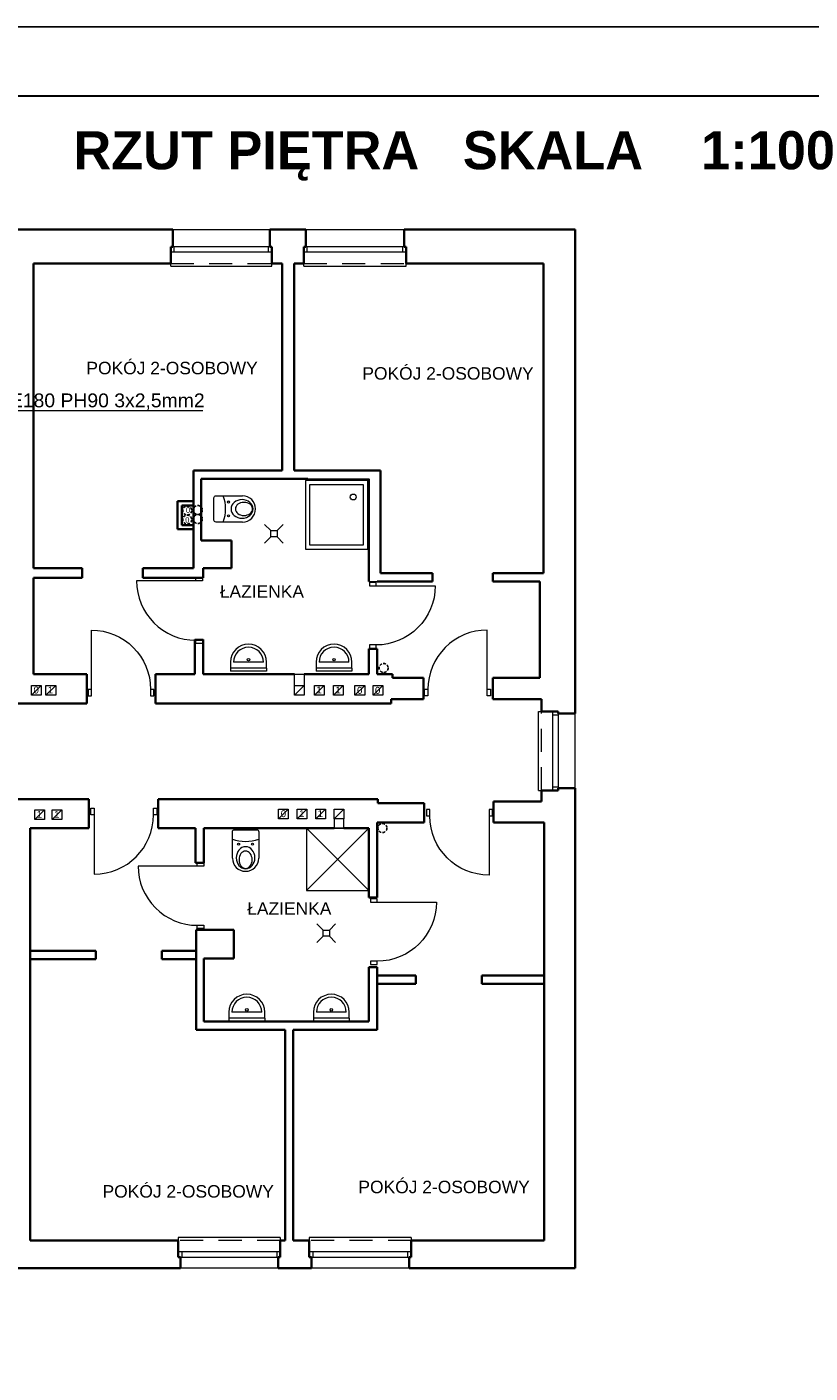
# Model space of a CAD drawing. Header units: millimetres. Extents: x -1249 to 11358, y -460 to 20182.
# Tile 15 of 37: x 6042 to 7173, y 8993 to 10936. Entities that reach past the tile are written whole.
import ezdxf
from ezdxf.enums import TextEntityAlignment as Align

# ---------------------------------------------------------------- set-up
doc = ezdxf.new("R2010")
doc.units = ezdxf.units.MM
doc.linetypes.add('DASHEDX2', pattern=[1.5, 1, -0.5])
doc.linetypes.add('DGN Style 2', pattern=[55.531736, 33.319042, -22.212694])
for name, color, linetype, lineweight in [('dzrwi', 6, 'Continuous', 0), ('inwentaryzacja', 7, 'Continuous', 35), ('KONTURY', 92, 'Continuous', 30), ('OKNA', 3, 'Continuous', 20), ('opis pom', 64, 'Continuous', 13), ('proj.wentylacja', 214, 'Continuous', 25), ('technologia', 160, 'Continuous', 35), ('WYPOSAZENIE', 4, 'Continuous', 0), ('ściana proj. - dział', 255, 'Continuous', 35)]:
    doc.layers.add(name, color=color, linetype=linetype, lineweight=lineweight)
doc.layers.add('i_eE', color=5, linetype='Continuous')
doc.layers.add('opisy', color=7, linetype='Continuous')
doc.styles.add('jagoda-100', font='arial.ttf', dxfattribs={"height": 18})
doc.styles.get("Standard").update_dxf_attribs({"font": 'ARIAL.TTF'})
doc.styles.add('Style-SWISSLT_1250', font='SWISSLT_1250.shx')

# ---------------------------------------------------------------- blocks, each defined once
blk = doc.blocks.new('*U158')
at = {"layer": 'OKNA', "linetype": 'Continuous'}
for p, q in [((-70.5, 26), (69.5, 26)), ((72.5, 1), (-73.5, 1)), ((-68.5, -7), (-68.5, 1)), ((67.5, -7), (67.5, 1)), ((72.5, -7), (-73.5, -7)), ((-73.5, -27), (-73.5, -23)), ((-73.5, -27), (72.5, -27)), ((72.5, -27), (72.5, -23))]:
    blk.add_line(p, q, dxfattribs=at)
at = {"layer": 'OKNA', "linetype": 'DGN Style 2'}
blk.add_line((-73.5, -23), (72.5, -23), dxfattribs=at)
blk = doc.blocks.new('*U157')
at = {"layer": 'OKNA', "linetype": 'Continuous'}
for p, q in [((-72.5, 26), (69.5, 26)), ((72.5, 1), (-75.5, 1)), ((-70.5, -7), (-70.5, 1)), ((67.5, -7), (67.5, 1)), ((72.5, -7), (-75.5, -7)), ((-75.5, -27), (-75.5, -23)), ((-75.5, -27), (72.5, -27)), ((72.5, -27), (72.5, -23))]:
    blk.add_line(p, q, dxfattribs=at)
at = {"layer": 'OKNA', "linetype": 'DGN Style 2'}
blk.add_line((-75.5, -23), (72.5, -23), dxfattribs=at)
blk = doc.blocks.new('*U159')
at = {"layer": 'OKNA', "linetype": 'Continuous'}
for p, q in [((71.5, 1), (-75.5, 1)), ((-72.5, 17), (68.5, 17)), ((-70.5, -7), (-70.5, 1)), ((66.5, -7), (66.5, 1)), ((71.5, -7), (-75.5, -7)), ((-75.5, -27), (-75.5, -23)), ((-75.5, -27), (71.5, -27)), ((71.5, -27), (71.5, -23))]:
    blk.add_line(p, q, dxfattribs=at)
at = {"layer": 'OKNA', "linetype": 'DGN Style 2'}
blk.add_line((-75.5, -23), (71.5, -23), dxfattribs=at)
blk = doc.blocks.new('*U161')
at = {"layer": 'OKNA', "linetype": 'Continuous'}
for p, q in [((-36, 26), (72, 26)), ((75, 1), (-39, 1)), ((-34, -7), (-34, 1)), ((70, -7), (70, 1)), ((75, -7), (-39, -7)), ((-39, -27), (-39, -23)), ((-39, -27), (75, -27)), ((75, -27), (75, -23))]:
    blk.add_line(p, q, dxfattribs=at)
at = {"layer": 'OKNA', "linetype": 'DGN Style 2'}
blk.add_line((-39, -23), (75, -23), dxfattribs=at)
blk = doc.blocks.new('A$C5D6B6965')
at = {"layer": 'WYPOSAZENIE'}
for p, q in [((15, 30), (0, 45)), ((30, 30), (45, 45)), ((15, 15), (0, 0)), ((15, 30), (30, 30)), ((15, 15), (15, 30)), ((30, 15), (15, 15)), ((30, 30), (30, 15)), ((30, 15), (45, 0))]:
    blk.add_line(p, q, dxfattribs=at)

msp = doc.modelspace()

# ---------------------------------------------------------------- linework, layer by layer
at = {"layer": 'dzrwi'}
for p, q in [((6447.892, 10283.974), (6535.892, 10283.974)), ((6286.174, 10136.625), (6200.674, 10136.625)), ((6286.174, 10136.625), (6286.174, 10141.375)), ((6286.174, 10141.375), (6295.674, 10141.375)), ((6295.674, 10136.625), (6286.174, 10136.625)), ((6295.674, 10141.375), (6295.674, 10136.625)), ((6535.892, 10135.974), (6547.892, 10135.974)), ((6546.265, 10129.789), (6631.765, 10129.789)), ((6135.421, 9980.219), (6135.421, 10065.719)), ((6706.673, 9980.332), (6706.673, 10065.832)), ((6296.892, 10051.974), (6284.892, 10051.974)), ((6286.174, 10046.375), (6286.174, 10051.125)), ((6286.174, 10051.125), (6295.674, 10051.125)), ((6295.674, 10046.375), (6286.174, 10046.375)), ((6295.674, 10051.125), (6295.674, 10046.375)), ((6336.277, 10019.512), (6336.277, 10006.531)), ((6336.277, 10010.872), (6336.277, 10006.531)), ((6388.117, 10010.872), (6336.277, 10010.872)), ((6388.117, 10006.531), (6336.277, 10006.531)), ((6383.797, 10019.512), (6340.597, 10019.512)), ((6388.117, 10010.872), (6388.117, 10019.512)), ((6388.117, 10010.872), (6388.117, 10006.531)), ((6459.68, 10019.512), (6459.68, 10006.531)), ((6459.68, 10010.872), (6459.68, 10006.531)), ((6511.52, 10010.872), (6459.68, 10010.872)), ((6511.52, 10006.531), (6459.68, 10006.531)), ((6507.2, 10019.512), (6464, 10019.512)), ((6511.52, 10010.872), (6511.52, 10019.512)), ((6511.52, 10010.872), (6511.52, 10006.531)), ((6048.892, 9971.974), (6062.892, 9985.974)), ((6048.892, 9971.974), (6062.892, 9985.974)), ((6069.892, 9971.974), (6083.892, 9985.974)), ((6069.892, 9971.974), (6083.892, 9985.974)), ((6428.607, 9971.974), (6442.607, 9985.974)), ((6428.607, 9971.974), (6442.607, 9985.974)), ((6457.503, 9971.974), (6471.503, 9985.974)), ((6457.503, 9971.974), (6471.503, 9985.974)), ((6485.054, 9971.974), (6499.054, 9985.974)), ((6485.054, 9971.974), (6499.054, 9985.974)), ((6515.892, 9971.974), (6529.892, 9985.974)), ((6541.892, 9971.974), (6555.892, 9985.974)), ((6616.423, 9970.832), (6616.423, 9980.332)), ((6616.423, 9980.332), (6621.173, 9980.332)), ((6621.173, 9970.832), (6616.423, 9970.832)), ((6621.173, 9980.332), (6621.173, 9970.832)), ((6706.673, 9970.832), (6706.673, 9980.332)), ((6706.673, 9980.332), (6711.423, 9980.332)), ((6711.423, 9970.832), (6706.673, 9970.832)), ((6711.423, 9980.332), (6711.423, 9970.832)), ((6053.892, 9792.474), (6067.892, 9806.474)), ((6053.892, 9792.474), (6067.892, 9806.474)), ((6078.892, 9792.474), (6092.892, 9806.474)), ((6078.892, 9792.474), (6092.892, 9806.474)), ((6134.795, 9808.575), (6139.545, 9808.575)), ((6134.795, 9799.075), (6134.795, 9808.575)), ((6139.545, 9799.075), (6134.795, 9799.075)), ((6139.545, 9808.575), (6139.545, 9799.075)), ((6139.545, 9799.075), (6139.545, 9713.575)), ((6225.045, 9808.575), (6229.795, 9808.575)), ((6225.045, 9799.075), (6225.045, 9808.575)), ((6229.795, 9799.075), (6225.045, 9799.075)), ((6229.795, 9808.575), (6229.795, 9799.075)), ((6405.598, 9793.474), (6419.598, 9807.474)), ((6432.398, 9793.474), (6446.398, 9807.474)), ((6432.398, 9793.474), (6446.398, 9807.474)), ((6459.198, 9793.474), (6473.198, 9807.474)), ((6459.198, 9793.474), (6473.198, 9807.474)), ((6485.892, 9793.474), (6499.892, 9807.474)), ((6485.892, 9793.474), (6499.892, 9807.474)), ((6709.372, 9797.521), (6709.372, 9712.021)), ((6445.892, 9689.974), (6535.892, 9779.974)), ((6445.892, 9779.974), (6535.892, 9689.974)), ((6288.284, 9725.224), (6202.784, 9725.224)), ((6288.284, 9725.224), (6288.284, 9729.974)), ((6288.284, 9729.974), (6297.784, 9729.974)), ((6297.784, 9725.224), (6288.284, 9725.224)), ((6297.784, 9729.974), (6297.784, 9725.224)), ((6547.892, 9673.293), (6633.392, 9673.293)), ((6288.284, 9634.974), (6288.284, 9639.724)), ((6288.284, 9639.724), (6297.784, 9639.724)), ((6297.784, 9639.724), (6297.784, 9634.974)), ((6297.784, 9634.974), (6288.284, 9634.974)), ((6333.834, 9514.271), (6333.834, 9501.29)), ((6333.834, 9505.631), (6333.834, 9501.29)), ((6385.674, 9505.631), (6333.834, 9505.631)), ((6385.674, 9501.29), (6333.834, 9501.29)), ((6381.354, 9514.271), (6338.154, 9514.271)), ((6385.674, 9505.631), (6385.674, 9514.271)), ((6385.674, 9505.631), (6385.674, 9501.29)), ((6455.82, 9514.271), (6455.82, 9501.29)), ((6455.82, 9505.631), (6455.82, 9501.29)), ((6507.66, 9505.631), (6455.82, 9505.631)), ((6507.66, 9501.29), (6455.82, 9501.29)), ((6503.34, 9514.271), (6460.14, 9514.271)), ((6507.66, 9505.631), (6507.66, 9514.271)), ((6507.66, 9505.631), (6507.66, 9501.29))]:
    msp.add_line(p, q, dxfattribs=at)
for points in [[(6444.277, 10182.632), (6534.277, 10182.632), (6534.277, 10281.632), (6444.277, 10281.632)], [(6450.277, 10188.632), (6528.277, 10188.632), (6528.277, 10275.632), (6450.277, 10275.632)], [(6445.892, 9689.974), (6535.892, 9689.974), (6535.892, 9779.974), (6445.892, 9779.974)]]:
    msp.add_lwpolyline(points, close=True, dxfattribs=at)
for points in [[(6353.345, 10221.634), (6315.345, 10221.634, -0.41421356), (6312.345, 10224.634), (6312.345, 10256.634, -0.41421356), (6315.345, 10259.634), (6353.345, 10259.634)], [(6338.978, 9736.684), (6338.978, 9774.684, -0.41421356), (6341.978, 9777.684), (6373.978, 9777.684, -0.41421356), (6376.978, 9774.684), (6376.978, 9736.684)]]:
    msp.add_lwpolyline(points, format="xyb", dxfattribs=at)
at = {"layer": 'dzrwi', "flags": 128}
for points in [[(6536.765, 10134.539), (6536.765, 10129.789), (6546.265, 10129.789), (6546.265, 10134.539)], [(6536.765, 10044.289), (6536.765, 10039.539), (6546.265, 10039.539), (6546.265, 10044.289)], [(6048.892, 9985.974), (6062.892, 9985.974), (6062.892, 9971.974), (6048.892, 9971.974)], [(6048.892, 9985.974), (6062.892, 9985.974), (6062.892, 9971.974), (6048.892, 9971.974)], [(6069.892, 9985.974), (6083.892, 9985.974), (6083.892, 9971.974), (6069.892, 9971.974)], [(6069.892, 9985.974), (6083.892, 9985.974), (6083.892, 9971.974), (6069.892, 9971.974)], [(6130.671, 9970.719), (6135.421, 9970.719), (6135.421, 9980.219), (6130.671, 9980.219)], [(6220.921, 9970.719), (6225.671, 9970.719), (6225.671, 9980.219), (6220.921, 9980.219)], [(6428.607, 9985.974), (6442.607, 9985.974), (6442.607, 9971.974), (6428.607, 9971.974)], [(6428.607, 9985.974), (6442.607, 9985.974), (6442.607, 9971.974), (6428.607, 9971.974)], [(6457.503, 9985.974), (6471.503, 9985.974), (6471.503, 9971.974), (6457.503, 9971.974)], [(6457.503, 9985.974), (6471.503, 9985.974), (6471.503, 9971.974), (6457.503, 9971.974)], [(6485.054, 9985.974), (6499.054, 9985.974), (6499.054, 9971.974), (6485.054, 9971.974)], [(6485.054, 9985.974), (6499.054, 9985.974), (6499.054, 9971.974), (6485.054, 9971.974)], [(6515.892, 9985.974), (6529.892, 9985.974), (6529.892, 9971.974), (6515.892, 9971.974)], [(6541.892, 9985.974), (6555.892, 9985.974), (6555.892, 9971.974), (6541.892, 9971.974)], [(6053.892, 9806.474), (6067.892, 9806.474), (6067.892, 9792.474), (6053.892, 9792.474)], [(6053.892, 9806.474), (6067.892, 9806.474), (6067.892, 9792.474), (6053.892, 9792.474)], [(6078.892, 9806.474), (6092.892, 9806.474), (6092.892, 9792.474), (6078.892, 9792.474)], [(6078.892, 9806.474), (6092.892, 9806.474), (6092.892, 9792.474), (6078.892, 9792.474)], [(6405.598, 9807.474), (6419.598, 9807.474), (6419.598, 9793.474), (6405.598, 9793.474)], [(6432.398, 9807.474), (6446.398, 9807.474), (6446.398, 9793.474), (6432.398, 9793.474)], [(6432.398, 9807.474), (6446.398, 9807.474), (6446.398, 9793.474), (6432.398, 9793.474)], [(6459.198, 9807.474), (6473.198, 9807.474), (6473.198, 9793.474), (6459.198, 9793.474)], [(6459.198, 9807.474), (6473.198, 9807.474), (6473.198, 9793.474), (6459.198, 9793.474)], [(6485.892, 9807.474), (6499.892, 9807.474), (6499.892, 9793.474), (6485.892, 9793.474)], [(6485.892, 9807.474), (6499.892, 9807.474), (6499.892, 9793.474), (6485.892, 9793.474)], [(6623.872, 9807.021), (6619.122, 9807.021), (6619.122, 9797.521), (6623.872, 9797.521)], [(6714.122, 9807.021), (6709.372, 9807.021), (6709.372, 9797.521), (6714.122, 9797.521)], [(6538.392, 9678.043), (6538.392, 9673.293), (6547.892, 9673.293), (6547.892, 9678.043)], [(6538.392, 9587.793), (6538.392, 9583.043), (6547.892, 9583.043), (6547.892, 9587.793)]]:
    msp.add_lwpolyline(points, close=True, dxfattribs=at)
for points in [[(6428.607, 9985.974), (6428.607, 10001.974), (6442.607, 10001.974), (6442.607, 9985.974)], [(6485.892, 9793.474), (6485.892, 9779.974), (6499.892, 9779.974), (6499.892, 9793.474)]]:
    msp.add_lwpolyline(points, dxfattribs=at)
at = {"layer": 'dzrwi'}
for centre, radius in [((6513.384, 10257.843), 4.24), ((6513.384, 10257.843), 4.24), ((6333.345, 10250.634), 1.449), ((6333.345, 10230.634), 1.449), ((6362.197, 10022.988), 1.808), ((6485.6, 10022.988), 1.808), ((6347.978, 9756.684), 1.449), ((6367.978, 9756.684), 1.449), ((6359.754, 9517.747), 1.808), ((6481.74, 9517.747), 1.808)]:
    msp.add_circle(centre, radius, dxfattribs=at)
for centre, radius, start, end in [((6274.351, 10240.634), 54.824, 339.722814, 20.277186), ((6353.345, 10240.634), 19, 270, 90), ((6362.197, 10019.512), 25.92, 0, 180), ((6485.6, 10019.512), 25.92, 0, 180), ((6362.197, 10019.512), 21.6, 0, 180), ((6485.6, 10019.512), 21.6, 0, 180), ((6357.978, 9815.678), 54.824, 249.722814, 290.277186), ((6357.978, 9736.684), 19, 180, 0), ((6359.754, 9514.271), 25.92, 0, 180), ((6481.74, 9514.271), 25.92, 0, 180), ((6359.754, 9514.271), 21.6, 0, 180), ((6481.74, 9514.271), 21.6, 0, 180)]:
    msp.add_arc(centre, radius, start, end, dxfattribs=at)
at = {"layer": 'dzrwi', "extrusion": (0, 0, -1)}
for centre, start, end in [((-6546.265, 10129.789), 180, 270), ((-6135.421, 9980.219), 90, 180), ((-6709.372, 9797.521), 270, 0), ((-6547.892, 9673.293), 180, 270)]:
    msp.add_arc(centre, 85.5, start, end, dxfattribs=at)
for centre, major_axis, ratio in [((6352.921, 10240.634), (15.94, 0), 0.84303386), ((6355.659, 10240.634), (12.457, 0), 0.76034817), ((6357.978, 9737.108), (0, -15.94), 0.84303386), ((6357.978, 9734.371), (0, -12.457), 0.76034817)]:
    msp.add_ellipse(centre, major_axis=major_axis, ratio=ratio, dxfattribs=at)
at = {"layer": 'dzrwi'}
for centre, major_axis, start_param, end_param in [((6286.174, 10136.625), (-60.458, 60.458), 0.78539816, 2.35619449), ((6706.673, 9980.332), (60.458, 60.458), 0.78539816, 2.35619449), ((6139.545, 9799.075), (60.458, 60.458), 3.92699082, 5.49778714), ((6288.284, 9725.224), (-60.458, 60.458), 0.78539816, 2.35619449)]:
    msp.add_ellipse(centre, major_axis=major_axis, ratio=1, start_param=start_param, end_param=end_param, dxfattribs=at)
at = {"layer": 'i_eE', "lineweight": 9}
msp.add_lwpolyline([(5913.842, 10382.815), (6296.51, 10382.815)], dxfattribs=at)
at = {"layer": 'inwentaryzacja'}
for p, q in [((5820.892, 10643.974), (6252.892, 10643.974)), ((6252.892, 10618.974), (6252.892, 10643.974)), ((6392.892, 10643.974), (6444.892, 10643.974)), ((6392.892, 10618.974), (6392.892, 10643.974)), ((6444.892, 10618.974), (6444.892, 10643.974)), ((6586.892, 10643.974), (6833.892, 10643.974)), ((6586.892, 10618.974), (6586.892, 10643.974)), ((6833.892, 10643.974), (6833.892, 9945.474)), ((6249.892, 10594.974), (6249.892, 10618.974)), ((6249.892, 10618.974), (6252.892, 10618.974)), ((6249.892, 10610.974), (6249.892, 10618.974)), ((6395.892, 10618.974), (6392.892, 10618.974)), ((6395.892, 10594.974), (6395.892, 10618.974)), ((6395.892, 10610.974), (6395.892, 10618.974)), ((6441.892, 10594.974), (6441.892, 10618.974)), ((6441.892, 10618.974), (6444.892, 10618.974)), ((6441.892, 10610.974), (6441.892, 10618.974)), ((6589.892, 10618.974), (6586.892, 10618.974)), ((6589.892, 10594.974), (6589.892, 10618.974)), ((6589.892, 10610.974), (6589.892, 10618.974)), ((6051.892, 10154.974), (6051.892, 10594.974)), ((6051.892, 10594.974), (6249.892, 10594.974)), ((6395.892, 10594.974), (6410.892, 10594.974)), ((6410.892, 10295.974), (6410.892, 10594.974)), ((6427.892, 10295.974), (6427.892, 10594.974)), ((6427.892, 10594.974), (6441.892, 10594.974)), ((6589.892, 10594.974), (6787.892, 10594.974)), ((6787.892, 10594.974), (6787.892, 10147.974)), ((6282.892, 10295.974), (6410.892, 10295.974)), ((6282.892, 10154.974), (6282.892, 10295.974)), ((6293.892, 10283.974), (6447.892, 10283.974)), ((6293.892, 10283.974), (6293.892, 10194.974)), ((6427.892, 10295.974), (6552.892, 10295.974)), ((6535.892, 10283.974), (6535.892, 10135.974)), ((6552.892, 10295.974), (6552.892, 10147.974)), ((6293.892, 10194.974), (6337.892, 10194.974)), ((6337.892, 10194.974), (6337.892, 10154.974)), ((6051.892, 10154.974), (6121.892, 10154.974)), ((6121.892, 10140.974), (6121.892, 10154.974)), ((6209.892, 10154.974), (6209.892, 10140.974)), ((6209.892, 10154.974), (6282.892, 10154.974)), ((6296.892, 10140.974), (6296.892, 10154.974)), ((6337.892, 10154.974), (6296.892, 10154.974)), ((6552.892, 10147.974), (6627.892, 10147.974)), ((6627.892, 10147.974), (6627.892, 10135.974)), ((6627.892, 10147.974), (6627.892, 10135.974)), ((6714.892, 10147.974), (6787.892, 10147.974)), ((6714.892, 10147.974), (6714.892, 10135.974)), ((6051.892, 10001.974), (6051.892, 10140.974)), ((6051.892, 10140.974), (6121.892, 10140.974)), ((6296.892, 10140.974), (6209.892, 10140.974)), ((6547.892, 10135.974), (6627.892, 10135.974)), ((6714.892, 10135.974), (6782.892, 10135.974)), ((6782.892, 10135.974), (6782.892, 9996.974)), ((6284.892, 10001.974), (6284.892, 10051.974)), ((6296.892, 10001.974), (6296.892, 10051.974)), ((6535.892, 10038.572), (6547.892, 10038.572)), ((6535.892, 10038.572), (6535.892, 10001.974)), ((6547.892, 10038.572), (6547.892, 10001.974)), ((6051.892, 10001.974), (6128.892, 10001.974)), ((6128.892, 10001.974), (6128.892, 9959.974)), ((6227.892, 10001.974), (6227.892, 9959.974)), ((6227.892, 10001.974), (6284.892, 10001.974)), ((6296.892, 10001.974), (6428.607, 10001.974)), ((6442.607, 10001.974), (6535.892, 10001.974)), ((6547.892, 10001.974), (6569.892, 10001.974)), ((6569.892, 10001.974), (6569.892, 9996.974)), ((6569.892, 9996.974), (6614.892, 9996.974)), ((6614.892, 9996.974), (6614.892, 9965.974)), ((6714.892, 9996.974), (6714.892, 9965.974)), ((6714.892, 9996.974), (6782.892, 9996.974)), ((6128.892, 9959.974), (5961.892, 9959.974)), ((6567.892, 9959.974), (6227.892, 9959.974)), ((6567.892, 9965.974), (6567.892, 9959.974)), ((6614.892, 9965.974), (6567.892, 9965.974)), ((6714.892, 9965.974), (6784.892, 9965.974)), ((6784.892, 9965.974), (6784.892, 9948.474)), ((6784.892, 9948.474), (6808.892, 9948.474)), ((6800.892, 9948.474), (6808.892, 9948.474)), ((6808.892, 9948.474), (6808.892, 9945.474)), ((6808.892, 9945.474), (6833.892, 9945.474)), ((6784.892, 9834.474), (6784.892, 9818.474)), ((6784.892, 9834.474), (6808.892, 9834.474)), ((6800.892, 9834.474), (6808.892, 9834.474)), ((6808.892, 9837.474), (6833.892, 9837.474)), ((6808.892, 9834.474), (6808.892, 9837.474)), ((6833.892, 9837.474), (6833.892, 9144.974)), ((5966.892, 9821.974), (6131.892, 9821.974)), ((6131.892, 9821.974), (6131.892, 9779.974)), ((6231.892, 9821.974), (6231.892, 9779.974)), ((6231.892, 9821.974), (6548.892, 9821.974)), ((6548.892, 9821.974), (6548.892, 9815.974)), ((6548.892, 9815.974), (6615.892, 9815.974)), ((6615.892, 9815.974), (6615.892, 9787.974)), ((6715.892, 9818.474), (6715.892, 9787.974)), ((6715.892, 9818.474), (6784.892, 9818.474)), ((6046.892, 9779.974), (6131.892, 9779.974)), ((6046.892, 9779.974), (6046.892, 9184.974)), ((6231.892, 9779.974), (6285.892, 9779.974)), ((6285.892, 9729.974), (6285.892, 9779.974)), ((6297.892, 9779.974), (6485.892, 9779.974)), ((6297.892, 9729.974), (6297.892, 9779.974)), ((6499.892, 9779.974), (6535.892, 9779.974)), ((6535.892, 9732.974), (6535.892, 9779.974)), ((6547.892, 9787.974), (6615.892, 9787.974)), ((6547.892, 9732.974), (6547.892, 9787.974)), ((6715.892, 9787.974), (6788.892, 9787.974)), ((6788.892, 9643.974), (6788.892, 9787.974)), ((6285.892, 9729.974), (6297.892, 9729.974)), ((6788.892, 9643.974), (6788.892, 9184.974)), ((6340.892, 9632.974), (6286.892, 9632.974)), ((6286.892, 9632.974), (6286.892, 9488.974)), ((6340.892, 9591.974), (6340.892, 9632.974)), ((6297.892, 9591.974), (6297.892, 9500.974)), ((6297.892, 9591.974), (6340.892, 9591.974)), ((6535.892, 9579.081), (6535.892, 9500.974)), ((6535.892, 9579.081), (6547.892, 9579.081)), ((6547.892, 9579.081), (6547.892, 9488.974)), ((6297.892, 9500.974), (6448.892, 9500.974)), ((6448.892, 9500.974), (6535.892, 9500.974)), ((6414.892, 9488.974), (6286.892, 9488.974)), ((6414.892, 9184.974), (6414.892, 9488.974)), ((6426.892, 9488.974), (6547.892, 9488.974)), ((6426.892, 9184.974), (6426.892, 9488.974)), ((6046.892, 9184.974), (6260.892, 9184.974)), ((6260.892, 9184.974), (6260.892, 9160.974)), ((6407.892, 9184.974), (6414.892, 9184.974)), ((6407.892, 9184.974), (6407.892, 9160.974)), ((6426.892, 9184.974), (6449.892, 9184.974)), ((6449.892, 9184.974), (6449.892, 9160.974)), ((6596.892, 9184.974), (6788.892, 9184.974)), ((6596.892, 9184.974), (6596.892, 9160.974)), ((6260.892, 9168.974), (6260.892, 9160.974)), ((6260.892, 9160.974), (6263.892, 9160.974)), ((6263.892, 9160.974), (6263.892, 9144.974)), ((6404.892, 9160.974), (6404.892, 9144.974)), ((6407.892, 9160.974), (6404.892, 9160.974)), ((6407.892, 9168.974), (6407.892, 9160.974)), ((6449.892, 9168.974), (6449.892, 9160.974)), ((6449.892, 9160.974), (6452.892, 9160.974)), ((6452.892, 9160.974), (6452.892, 9144.974)), ((6593.892, 9160.974), (6593.892, 9144.974)), ((6596.892, 9160.974), (6593.892, 9160.974)), ((6596.892, 9168.974), (6596.892, 9160.974)), ((5829.892, 9144.974), (6263.892, 9144.974)), ((6404.892, 9144.974), (6452.892, 9144.974)), ((6593.892, 9144.974), (6833.892, 9144.974))]:
    msp.add_line(p, q, dxfattribs=at)
at = {"layer": 'KONTURY', "color": 0}
msp.add_lwpolyline([(8143.987, 8066.284), (8143.987, 10836.284), (1548.44, 10836.284), (1548.44, 8066.284)], close=True, dxfattribs=at)
at = {"layer": 'opisy'}
msp.add_lwpolyline([(8252.978, 7966.284), (8252.978, 10936.284), (1413.463, 10936.284), (1413.463, 7966.284)], close=True, dxfattribs=at)
at = {"layer": 'proj.wentylacja', "linetype": 'DASHEDX2', "ltscale": 4}
for centre in [(6273.706, 10238.353), (6289.092, 10239.052), (6273.706, 10225.353), (6289.092, 10226.052), (6557.296, 10011.048), (6555.553, 9780.075)]:
    msp.add_circle(centre, 6.5, dxfattribs=at)
at = {"layer": 'ściana proj. - dział'}
for p, q in [((6259.945, 10211.343), (6259.945, 10251.745)), ((6259.945, 10251.745), (6282.314, 10251.745)), ((6265.945, 10217.343), (6265.945, 10245.745)), ((6265.945, 10245.745), (6282.314, 10245.745)), ((6259.945, 10211.343), (6282.314, 10211.343)), ((6265.945, 10217.343), (6282.314, 10217.343)), ((6535.892, 9740.974), (6535.892, 9679.974)), ((6547.892, 9740.974), (6547.892, 9679.974)), ((6535.892, 9689.974), (6535.892, 9679.974)), ((6535.892, 9679.974), (6547.892, 9679.974)), ((6046.892, 9602.858), (6141.892, 9602.858)), ((6141.892, 9590.858), (6141.892, 9602.858)), ((6236.892, 9602.858), (6286.892, 9602.858)), ((6236.892, 9590.858), (6236.892, 9602.858)), ((6046.892, 9590.858), (6141.892, 9590.858)), ((6236.892, 9590.858), (6286.892, 9590.858)), ((6547.892, 9567.439), (6603.892, 9567.439)), ((6603.892, 9555.439), (6603.892, 9567.439)), ((6698.892, 9567.439), (6788.892, 9567.439)), ((6698.892, 9555.439), (6698.892, 9567.439)), ((6547.892, 9555.439), (6603.892, 9555.439)), ((6698.892, 9555.439), (6788.892, 9555.439))]:
    msp.add_line(p, q, dxfattribs=at)

# ---------------------------------------------------------------- block references
at = {"layer": 'dzrwi'}
for name, p in [('*U158', (6323.395, 10617.972)), ('*U157', (6517.395, 10617.972))]:
    msp.add_blockref(name, p, dxfattribs=at)
at = {"layer": 'dzrwi', "extrusion": (0, 0, -1), "rotation": 90}
msp.add_blockref('*U161', (-6807.89, 9873.478), dxfattribs=at)
at = {"layer": 'dzrwi', "rotation": 180}
for p in [(6332.388, 9161.976), (6521.388, 9161.976)]:
    msp.add_blockref('*U159', p, dxfattribs=at)
at = {"layer": 'technologia', "xscale": 0.6000000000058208, "yscale": 0.6000000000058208, "zscale": 0.6000000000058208}
for p in [(6385.362, 10191.318), (6460.86, 9614.854)]:
    msp.add_blockref('A$C5D6B6965', p, dxfattribs=at)

# ---------------------------------------------------------------- texts
at = {"layer": 'dzrwi', "style": 'Style-SWISSLT_1250'}
for s, p in [('0', (6055.808, 9979.274)), ('0', (6055.808, 9979.274)), ('1', (6076.312, 9979.274)), ('1', (6463.924, 9979.274)), ('1', (6491.474, 9979.274)), ('0', (6522.732, 9978.818)), ('0', (6548.593, 9978.818)), ('1', (6060.625, 9799.877)), ('1', (6085.625, 9799.877)), ('0', (6412.61, 9800.798)), ('1', (6439.132, 9800.877)), ('1', (6465.932, 9800.877))]:
    msp.add_text(s, height=10, dxfattribs=at).set_placement(p, align=Align.MIDDLE_CENTER)
at = {"layer": 'i_eE', "lineweight": 9, "insert": (5913.842, 10407.27), "char_height": 20, "width": 390.49446, "attachment_point": 1}
msp.add_mtext('NHXH FE180 PH90 3x2,5mm2\\Pk-k: WPP', dxfattribs=at)
at = {"layer": 'inwentaryzacja', "style": 'jagoda-100'}
for s, p in [('POKÓJ 2-OSOBOWY', (6128.232, 10443.964)), ('POKÓJ 2-OSOBOWY', (6526.471, 10436.222)), ('ŁAZIENKA', (6320.741, 10121.449)), ('ŁAZIENKA', (6360.311, 9663.937)), ('POKÓJ 2-OSOBOWY', (6151.509, 9255.723)), ('POKÓJ 2-OSOBOWY', (6520.805, 9262.089))]:
    msp.add_text(s, height=18, rotation=359.999694, dxfattribs=at).set_placement(p, align=Align.MIDDLE_LEFT)
at = {"layer": 'inwentaryzacja', "style": 'Style-SWISSLT_1250'}
for p in [(6274.924, 10238.93), (6273.911, 10224.739)]:
    msp.add_text('0', height=8, dxfattribs=at).set_placement(p, align=Align.MIDDLE_CENTER)
at = {"layer": 'opis pom', "color": 7, "insert": (6109.418, 10785.822), "char_height": 55, "width": 1952.90136, "attachment_point": 1}
msp.add_mtext('{\\fArial|b1|i0|c238|p34;RZUT PIĘTRA   SKALA    1:100}', dxfattribs=at)

doc.saveas('drawing.dxf')
